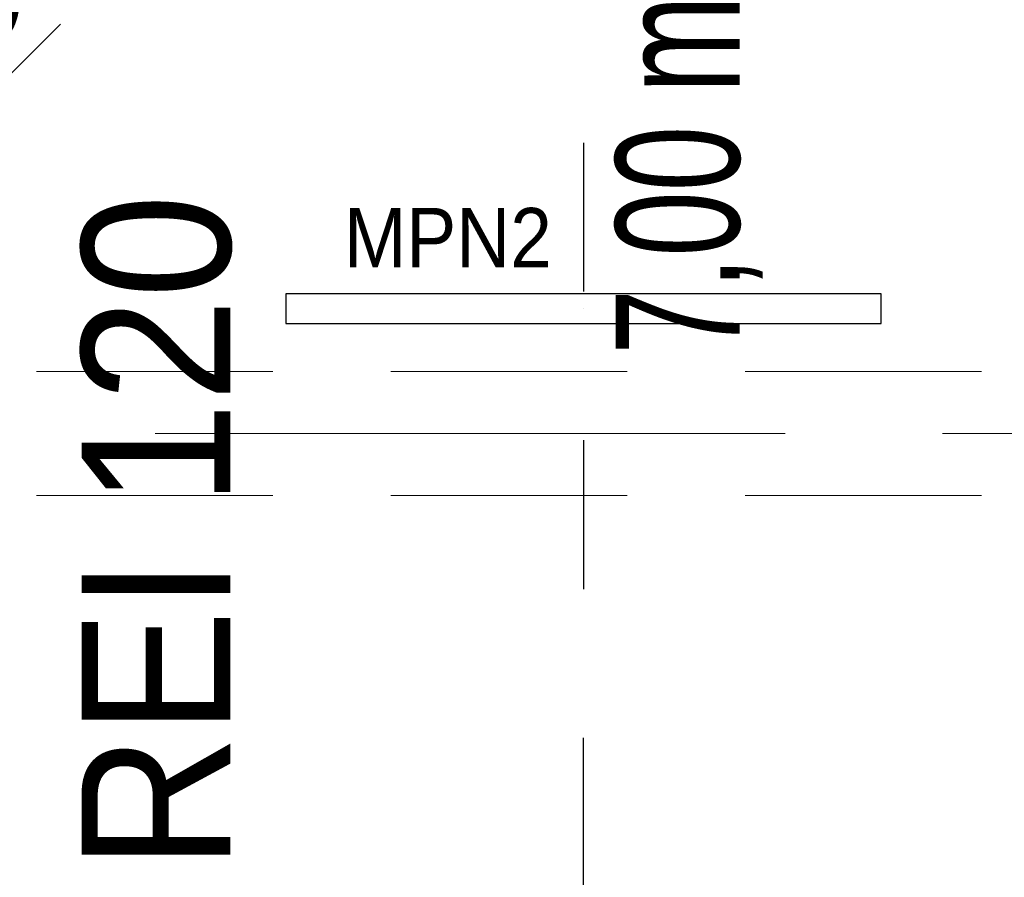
# Model space of a CAD drawing. Header units: centimetres. Extents: x -1631 to 21770, y -8842 to 3590.
# Tile 28 of 142: x 299 to 498, y 799 to 972. Entities that reach past the tile are written whole.
import ezdxf

# ---------------------------------------------------------------- set-up
doc = ezdxf.new("R2010")
doc.units = ezdxf.units.CM
for name, pattern in [('Dash', [60, 30, -30]), ('Oś', [222.25, 127, -31.75, 31.75, -31.75]), ('Ukryte', [71.438, 47.625, -23.813])]:
    doc.linetypes.add(name, pattern=pattern)
for name, color, linetype, lineweight in [('A-ANNO-DIMS', 211, 'Continuous', 13), ('A-ANNO-DIMS-100', 211, 'Continuous', 13), ('A-DETL', 90, 'Continuous', 9), ('A-DETL-HDLN', 90, 'Ukryte', 9), ('G-ANNO-TEXT', 231, 'Continuous', 13), ('S-GRID', 1, 'Continuous', 13)]:
    doc.layers.add(name, color=color, linetype=linetype, lineweight=lineweight)
doc.layers.add('E_oprawy', color=12, linetype='Continuous')
doc.styles.add('Arial', font='arial.ttf', dxfattribs={"width": 0.9, "height": 18})
doc.styles.add('Arial Narrow_4', font='ARIALN.TTF', dxfattribs={"height": 25})
doc.styles.add('Arial Narrow_5', font='ARIALN.TTF', dxfattribs={"height": 20})
doc.styles.add('Arial_9', font='arial.ttf', dxfattribs={"width": 0.9, "height": 30})
doc.dimstyles.new('Diagonal_1_100__0__wewnętrzne', dxfattribs={"dimscale": 30.48, "dimtxt": 20.468619, "dimasz": 0.656168, "dimexe": 0.164042, "dimexo": 0.0625, "dimgap": 0.032808, "dimtad": 1, "dimdec": 0, "dimdsep": 46, "dimtxsty": 'Arial Narrow_5', "dimblk1": 'OBLIQUE', "dimblk2": 'OBLIQUE', "dimsah": 1, "dimcen": 0.09, "dimazin": 0, "dimtfac": 1, "dimtdec": 4, "dimtix": 1, "dimtmove": 0, "dimatfit": 3, "dimfxl": 0, "dimtvp": 1, "dimtolj": 1, "dimtzin": 0, "dimarcsym": 0})

# ---------------------------------------------------------------- blocks, each defined once
blk = doc.blocks.new('DIMBLOCK159-6_piętro IV __13_80 m_ - stan projektowany')
at = {"layer": 'A-ANNO-DIMS-100', "transparency": 16777216}
for p, q in [((277.38, 960.85), (287.38, 970.85)), ((297.38, 960.85), (307.38, 970.85)), ((277.38, 965.85), (277.38, 955.85)), ((277.38, 960.85), (277.38, 965.85)), ((297.38, 965.85), (297.38, 955.85)), ((297.38, 960.85), (297.38, 965.85)), ((277.38, 960.85), (267.38, 950.85)), ((277.38, 960.85), (297.38, 960.85)), ((297.38, 960.85), (287.38, 950.85))]:
    blk.add_line(p, q, dxfattribs=at)
at = {"layer": 'A-ANNO-DIMS-100', "color": 0, "transparency": 16777216, "insert": (274.71, 987.7), "char_height": 20, "width": 30.4105, "attachment_point": 1, "line_spacing_factor": 0.974696, "style": 'Arial Narrow_5'}
blk.add_mtext('20', dxfattribs=at)
blk = doc.blocks.new('_Oblique')
at = {"color": 0, "linetype": 'ByBlock', "lineweight": -2}
blk.add_line((-0.5, -0.5), (0.5, 0.5), dxfattribs=at)
blk = doc.blocks.new('MPN2')
at = {"layer": 'E_oprawy', "linetype": 'ByBlock'}
blk.add_lwpolyline([(-60, 3), (-60, -3), (60, -3), (60, 3)], close=True, dxfattribs=at)
at = {"layer": 'E_oprawy'}
blk.add_circle((0, 0), 0.00001, dxfattribs=at)
at = {"layer": 'E_oprawy', "color": 4, "style": 'Arial', "width": 0.9}
blk.add_text('MPN2', height=12, dxfattribs=at).set_placement((-48.27, 8.29))

msp = doc.modelspace()

# ---------------------------------------------------------------- linework, layer by layer
at = {"layer": 'A-DETL', "linetype": 'Dash', "lineweight": 25}
msp.add_open_spline([(412.84, 1006.95), (412.84, 497.96), (412.84, 435.33), (370.99, 410.92), (291.38, 409.33)], degree=3, knots=[0, 0, 0, 0, 6.781245, 8.866954, 8.866954, 8.866954, 8.866954], dxfattribs=at)
at = {"layer": 'A-DETL-HDLN'}
for p, q in [((-1197.62, 900.83), (1172.38, 900.83)), ((-1197.62, 875.83), (1172.38, 875.83))]:
    msp.add_line(p, q, dxfattribs=at)
at = {"layer": 'S-GRID', "linetype": 'Oś'}
msp.add_line((1342.46, 888.33), (-1368.76, 888.33), dxfattribs=at)

# ---------------------------------------------------------------- block references
at = {"layer": 'E_oprawy'}
msp.add_blockref('MPN2', (412.82, 913.51), dxfattribs=at)

# ---------------------------------------------------------------- texts
at = {"layer": 'G-ANNO-TEXT', "color": 11, "insert": (419.29, 903.98), "char_height": 25, "width": 88.88, "attachment_point": 1, "rotation": 90, "line_spacing_factor": 0.949189, "style": 'Arial Narrow_4'}
msp.add_mtext('\\pxt5.08,10.16,15.24,20.32,25.4,30.48,35.56,40.64,45.72,50.8,55.88,60.96,66.04,71.12,76.2,81.28,86.36,91.44,96.52,101.6,106.68,111.76,116.84,121.92,127,132.08,137.16,142.24,147.32,152.4,157.48,162.56;{7,00 m}', dxfattribs=at)
at = {"layer": 'G-ANNO-TEXT', "color": 1, "insert": (311.65, 800.32), "char_height": 30, "width": 140.7132, "attachment_point": 1, "rotation": 90, "line_spacing_factor": 0.936439, "style": 'Arial_9'}
msp.add_mtext('\\pxt3.81,7.62,11.43,15.24,19.05,22.86,26.67,30.48,34.29,38.1,41.91,45.72,49.53,53.34,57.15,60.96,64.77,68.58,72.39,76.2,80.01,83.82,87.63,91.44,95.25,99.06,102.87,106.68,110.49,114.3,118.11,121.92;{REI 120}', dxfattribs=at)

# ---------------------------------------------------------------- dimensions: what is measured, and where the dimension line sits
at = {"layer": 'A-ANNO-DIMS'}
dim = msp.add_linear_dim(base=(297.38, 960.85), p1=(277.38, 965.85), p2=(297.38, 965.85), dimstyle='Diagonal_1_100__0__wewnętrzne', override={"dimpost": '<>', "dimfxl": 20}, dxfattribs=at)
dim.commit()
dim.dimension.update_dxf_attribs({"geometry": 'DIMBLOCK159-6_piętro IV __13_80 m_ - stan projektowany', "text_midpoint": (287.38, 972.06)})

doc.saveas('drawing.dxf')
